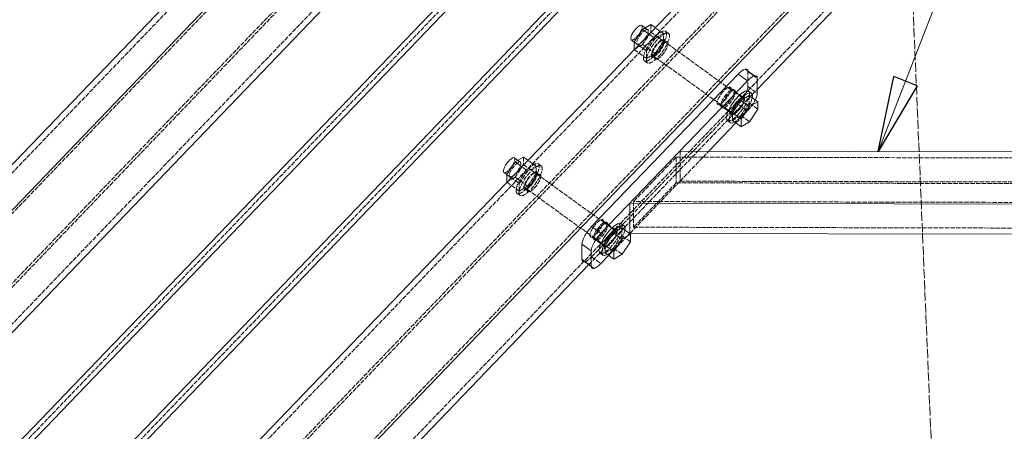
# Model space of a CAD drawing. Header units: millimetres. Extents: x -15129 to 9171, y -18789 to 5877.
# Tile 29 of 256: x -10011 to -9358, y -15324 to -15051. Entities that reach past the tile are written whole.
import ezdxf

# ---------------------------------------------------------------- set-up
doc = ezdxf.new("R2010")
doc.units = ezdxf.units.MM
doc.linetypes.add('ACAD_ISO02W100', pattern=[15, 12, -3])
doc.linetypes.add('ACAD_ISO04W100', pattern=[30, 24, -3, 0, -3])
for name, color, linetype in [('AS_Belki', 145, 'Continuous'), ('AS_Blachy', 30, 'Continuous'), ('AS_Siatki', 72, 'Continuous'), ('AS_Sruby', 9, 'Continuous')]:
    doc.layers.add(name, color=color, linetype=linetype)

msp = doc.modelspace()

# ---------------------------------------------------------------- linework, layer by layer
at = {"color": 7, "lineweight": 13}
msp.add_line((-9441.68, -15138.17), (-9210.03, -14543.82), dxfattribs=at)
at = {"color": 0, "linetype": 'ByBlock', "lineweight": -2}
for p, q in [((-9441.68, -15138.17), (-9431.28, -15088.56)), ((-9415.75, -15094.61), (-9431.28, -15088.56)), ((-9415.75, -15094.61), (-9441.68, -15138.17))]:
    msp.add_line(p, q, dxfattribs=at)
at = {"layer": 'AS_Belki', "color": 145, "linetype": 'Continuous', "lineweight": 13, "ltscale": 0.25}
for p, q in [((-10289.76, -15620.42), (-9435.24, -14731.45)), ((-10285.44, -15624.58), (-9426.76, -14731.28)), ((-9604.06, -14748.41), (-10382.25, -15557.98)), ((-10286.5, -15694.95), (-9392.15, -14764.55)), ((-10286.5, -15703.61), (-9391.98, -14773.03)), ((-10347.2, -15602.75), (-9569, -14793.18)), ((-9463.51, -14925.11), (-10182.53, -15673.12)), ((-10136.42, -15706.36), (-9417.39, -14958.35)), ((-9868.72, -14993.81), (-10386.81, -15532.79)), ((-9521.87, -15097.04), (-9417.39, -14988.35)), ((-9310.31, -15138.47), (-9573.04, -15137.88)), ((-9606.28, -15172.44), (-9310.39, -15173.11)), ((-9606.28, -15172.44), (-9606.28, -15192.44)), ((-9606.28, -15192.44), (-9320.44, -15193.09)), ((-10116.09, -15715.22), (-9633.49, -15213.16))]:
    msp.add_line(p, q, dxfattribs=at)
at = {"layer": 'AS_Belki', "color": 84, "linetype": 'ACAD_ISO02W100', "lineweight": 13, "ltscale": 0.25}
for p, q in [((-11382.16, -16761.19), (-9433.08, -14733.53)), ((-9603.8, -14750.71), (-10382, -15560.28)), ((-9394.15, -14770.95), (-11343.23, -16798.61)), ((-10349.6, -15599.69), (-9572.25, -14791.01)), ((-10377.17, -15604), (-9598.98, -14794.43)), ((-9461.2, -14928.27), (-10179.38, -15675.4)), ((-9463.51, -14955.11), (-10182.53, -15703.12)), ((-9573.77, -15072.38), (-9461.2, -14955.27)), ((-10138.72, -15706.2), (-9419.7, -14958.19)), ((-9528.17, -15098.03), (-9419.7, -14985.19)), ((-9866.24, -14996.79), (-10384.14, -15535.57)), ((-9823.19, -15025.13), (-10361.22, -15584.84)), ((-9582.21, -15065.63), (-9584.52, -15063.96)), ((-9582.17, -15081.11), (-9573.77, -15072.38)), ((-9590.86, -15075.51), (-9588.55, -15077.17)), ((-9658.17, -15160.18), (-9582.17, -15081.11)), ((-9538.4, -15097.21), (-9540.71, -15095.55)), ((-9531.89, -15101.9), (-9528.17, -15098.03)), ((-9525.18, -15100.49), (-9521.87, -15097.04)), ((-9535.63, -15105.79), (-9533.68, -15103.77)), ((-9533.68, -15103.77), (-9531.89, -15101.9)), ((-9532.43, -15108.02), (-9525.18, -15100.49)), ((-9566.48, -15137.89), (-9541.14, -15111.53)), ((-9547.05, -15107.09), (-9544.74, -15108.75)), ((-9541.14, -15111.53), (-9541.04, -15111.42)), ((-9541.04, -15111.42), (-9540.66, -15111.03)), ((-9540.66, -15111.03), (-9535.63, -15105.79)), ((-9536.89, -15112.66), (-9532.43, -15108.02)), ((-9561.15, -15137.9), (-9541.7, -15117.67)), ((-9541.7, -15117.67), (-9538.28, -15114.11)), ((-9538.28, -15114.11), (-9537.88, -15113.7)), ((-9537.88, -15113.69), (-9536.89, -15112.66)), ((-9575.53, -15147.3), (-9566.48, -15137.89)), ((-9575.53, -15152.87), (-9561.15, -15137.9)), ((-9573.04, -15137.88), (-9573.04, -15156.38)), ((-9575.53, -15141.97), (-9603.79, -15171.35)), ((-9310.32, -15142.57), (-9575.53, -15141.97)), ((-9575.53, -15141.97), (-9575.53, -15158.97)), ((-9606.28, -15179.3), (-9575.53, -15147.3)), ((-9666.64, -15153.41), (-9668.95, -15151.75)), ((-9606.28, -15184.86), (-9575.53, -15152.87)), ((-9573.04, -15156.38), (-9573.04, -15157.88)), ((-9675.28, -15163.29), (-9672.98, -15164.95)), ((-9666.57, -15168.91), (-9658.17, -15160.18)), ((-9606.28, -15192.44), (-9573.04, -15157.88)), ((-9575.53, -15158.97), (-9603.79, -15188.35)), ((-9575.53, -15158.97), (-9310.36, -15159.57)), ((-9573.04, -15157.88), (-9310.36, -15158.47)), ((-10164.05, -15686.45), (-9666.57, -15168.91)), ((-9310.39, -15172.01), (-9603.79, -15171.35)), ((-9603.79, -15171.35), (-9603.79, -15188.35)), ((-9622.83, -15184.99), (-9625.14, -15183.33)), ((-9612.57, -15185.83), (-9606.28, -15179.3)), ((-9617.97, -15191.45), (-9616.67, -15190.1)), ((-9616.95, -15195.95), (-9610.74, -15189.49)), ((-9616.67, -15190.1), (-9616.29, -15189.71)), ((-9616.29, -15189.71), (-9612.57, -15185.83)), ((-9610.74, -15189.49), (-9609.61, -15188.31)), ((-9609.61, -15188.31), (-9606.28, -15184.86)), ((-9603.79, -15188.35), (-9310.43, -15189.01)), ((-9631.48, -15194.87), (-9629.17, -15196.53)), ((-9625.06, -15198.83), (-9620.2, -15193.77)), ((-9621.22, -15200.4), (-9616.95, -15195.95)), ((-9620.2, -15193.77), (-9617.97, -15191.45)), ((-10119.24, -15712.93), (-9625.6, -15199.39)), ((-9626.11, -15205.48), (-9622.71, -15201.95)), ((-9625.6, -15199.39), (-9625.44, -15199.22)), ((-9625.44, -15199.22), (-9625.06, -15198.83)), ((-9622.71, -15201.95), (-9622.28, -15201.5)), ((-9622.28, -15201.5), (-9621.22, -15200.4)), ((-9633.49, -15213.16), (-9626.11, -15205.48))]:
    msp.add_line(p, q, dxfattribs=at)
at = {"layer": 'AS_Belki', "color": 84, "linetype": 'ACAD_ISO02W100', "lineweight": 13, "ltscale": 0.25, "extrusion": (0.768549, -0.554075, 0.319895)}
for centre in [(-17831.1, -331.27, 981.16), (-17831.1, -332.18, 983.85), (-17831.1, -348.55, 1032.32), (-17831.1, -349.46, 1035.02), (-17951.69, -325.79, 964.91), (-17951.69, -326.7, 967.6), (-17951.69, -343.06, 1016.08), (-17951.69, -343.97, 1018.77)]:
    msp.add_circle(centre, 7, dxfattribs=at)
at = {"layer": 'AS_Blachy', "color": 145, "linetype": 'Continuous', "lineweight": 13, "ltscale": 0.25}
for p, q in [((-9523.73, -15088.07), (-9529.88, -15083.64)), ((-9534.4, -15086.88), (-9631.63, -15187.97)), ((-9625.48, -15192.4), (-9528.25, -15091.31)), ((-9528.25, -15091.31), (-9534.4, -15086.88)), ((-9521.87, -15099.67), (-9521.86, -15089.66)), ((-9553.85, -15137.92), (-9535.95, -15119.31)), ((-9631.63, -15187.97), (-9625.48, -15192.4)), ((-9606.43, -15192.59), (-9606.28, -15192.44)), ((-9638.03, -15199.62), (-9638.04, -15209.63)), ((-9631.88, -15204.06), (-9638.03, -15199.62)), ((-9638.04, -15209.63), (-9631.89, -15214.06)), ((-9631.88, -15204.06), (-9631.89, -15214.06)), ((-9625.5, -15212.42), (-9620.38, -15207.1)), ((-9636.17, -15211.22), (-9630.02, -15215.66))]:
    msp.add_line(p, q, dxfattribs=at)
at = {"layer": 'AS_Blachy', "color": 84, "linetype": 'ACAD_ISO02W100', "lineweight": 13, "ltscale": 0.25}
for p, q in [((-9528.02, -15095.24), (-9528.01, -15085.23)), ((-9528.01, -15085.23), (-9521.86, -15089.66)), ((-9531.49, -15102.2), (-9537.64, -15097.76)), ((-9528.02, -15095.24), (-9521.87, -15099.67)), ((-9631.64, -15207.98), (-9534.42, -15106.9)), ((-9543.97, -15109.31), (-9538.28, -15113.41)), ((-9535.95, -15119.31), (-9528.27, -15111.33)), ((-9528.27, -15111.33), (-9534.42, -15106.9)), ((-9538.28, -15113.41), (-9537.83, -15113.74)), ((-9557.78, -15142.01), (-9553.85, -15137.92)), ((-9573.04, -15157.88), (-9557.78, -15142.01)), ((-9615.91, -15189.98), (-9622.06, -15185.55)), ((-9606.28, -15192.44), (-9602.35, -15188.35)), ((-9620.38, -15207.1), (-9606.43, -15192.59)), ((-9628.4, -15197.09), (-9622.71, -15201.19)), ((-9622.71, -15201.19), (-9622.25, -15201.52)), ((-9631.64, -15207.98), (-9625.5, -15212.42))]:
    msp.add_line(p, q, dxfattribs=at)
at = {"layer": 'AS_Blachy', "color": 84, "linetype": 'ACAD_ISO02W100', "lineweight": 13, "ltscale": 0.25, "extrusion": (0.768549, -0.554075, 0.319895)}
for centre in [(-17831.1, -349.76, 1035.92), (-17831.1, -352.19, 1043.1), (-17951.69, -344.28, 1019.67), (-17951.69, -346.7, 1026.85)]:
    msp.add_circle(centre, 7, dxfattribs=at)
at = {"layer": 'AS_Blachy', "color": 145, "linetype": 'Continuous', "lineweight": 13, "ltscale": 0.25, "extrusion": (0.768549, -0.554075, 0.319895)}
for centre, start, end in [((-17817.91, -349.24, 1034.38), 21.03083, 66.03083), ((-17817.91, -351.67, 1041.56), 336.03083, 66.03083), ((-17826.03, -353.54, 1047.1), 301.13463, 336.03083), ((-17956.77, -342.93, 1015.67), 66.03083, 156.03083), ((-17956.77, -345.35, 1022.85), 66.03083, 156.03083), ((-17964.89, -344.8, 1021.2), 156.03083, 201.03083), ((-17964.89, -347.22, 1028.39), 156.03083, 246.03083)]:
    msp.add_arc(centre, 10, start, end, dxfattribs=at)
at = {"layer": 'AS_Blachy', "color": 84, "linetype": 'ACAD_ISO02W100', "lineweight": 13, "ltscale": 0.25, "extrusion": (0.768549, -0.554075, 0.319895)}
for centre, start, end in [((-17817.91, -349.24, 1034.38), 336.03083, 21.03083), ((-17826.03, -351.11, 1039.91), 246.03083, 336.03083), ((-17826.03, -353.54, 1047.1), 246.03083, 301.13463), ((-17964.89, -344.8, 1021.2), 201.03083, 246.03083)]:
    msp.add_arc(centre, 10, start, end, dxfattribs=at)
at = {"layer": 'AS_Siatki', "color": 20, "linetype": 'ACAD_ISO04W100', "lineweight": 13, "ltscale": 0.25}
msp.add_line((-9335.58, -17029.24), (-10009.15, -894.74), dxfattribs=at)
at = {"layer": 'AS_Sruby', "color": 145, "linetype": 'Continuous', "lineweight": 13, "ltscale": 0.25}
for p, q in [((-9597.9, -15057.35), (-9603.46, -15065.63)), ((-9596.09, -15056.28), (-9598.36, -15054.65)), ((-9592.36, -15054.09), (-9597.9, -15057.35)), ((-9593.61, -15060.45), (-9597.9, -15057.35)), ((-9589.48, -15056.16), (-9592.36, -15054.09)), ((-9605.45, -15064.32), (-9603.46, -15065.76)), ((-9600.58, -15067.7), (-9603.46, -15065.63)), ((-9603.46, -15065.63), (-9603.46, -15070.64)), ((-9603.46, -15070.64), (-9603.43, -15070.67)), ((-9525.64, -15099.68), (-9527.56, -15098.29)), ((-9532.73, -15104.34), (-9538.28, -15112.62)), ((-9527.18, -15101.08), (-9532.73, -15104.34)), ((-9526.97, -15108.5), (-9532.73, -15104.34)), ((-9521.42, -15105.23), (-9527.18, -15101.08)), ((-9526.97, -15108.5), (-9521.42, -15105.23)), ((-9521.42, -15110.24), (-9521.42, -15105.23)), ((-9532.52, -15116.77), (-9526.97, -15108.5)), ((-9526.98, -15118.52), (-9521.42, -15110.24)), ((-9541.75, -15117.64), (-9539.83, -15119.03)), ((-9538.28, -15112.62), (-9538.29, -15117.63)), ((-9538.29, -15117.63), (-9532.52, -15121.78)), ((-9532.52, -15116.77), (-9538.28, -15112.62)), ((-9532.52, -15121.78), (-9532.52, -15116.77)), ((-9532.52, -15121.78), (-9526.98, -15118.52)), ((-9680.52, -15144.07), (-9682.78, -15142.43)), ((-9676.79, -15141.87), (-9682.33, -15145.14)), ((-9673.88, -15143.97), (-9676.79, -15141.87)), ((-9682.33, -15145.14), (-9687.88, -15153.41)), ((-9678.01, -15148.26), (-9682.33, -15145.14)), ((-9689.88, -15152.11), (-9687.88, -15153.55)), ((-9687.88, -15153.41), (-9687.89, -15158.43)), ((-9684.98, -15155.51), (-9687.88, -15153.41)), ((-9687.89, -15158.43), (-9687.83, -15158.47)), ((-9611.61, -15188.86), (-9617.16, -15192.12)), ((-9610.07, -15187.46), (-9611.99, -15186.08)), ((-9605.85, -15193.02), (-9611.61, -15188.86)), ((-9617.16, -15192.12), (-9622.71, -15200.4)), ((-9611.39, -15196.28), (-9617.16, -15192.12)), ((-9616.95, -15204.55), (-9611.39, -15196.28)), ((-9611.39, -15196.28), (-9605.85, -15193.02)), ((-9605.85, -15198.03), (-9605.85, -15193.02)), ((-9616.95, -15204.55), (-9622.71, -15200.4)), ((-9622.71, -15200.4), (-9622.71, -15205.41)), ((-9611.4, -15206.3), (-9605.85, -15198.03)), ((-9626.18, -15205.42), (-9624.26, -15206.81)), ((-9622.71, -15205.41), (-9616.95, -15209.57)), ((-9616.95, -15209.57), (-9616.95, -15204.55)), ((-9616.95, -15209.57), (-9611.4, -15206.3))]:
    msp.add_line(p, q, dxfattribs=at)
at = {"layer": 'AS_Sruby', "color": 84, "linetype": 'ACAD_ISO02W100', "lineweight": 13, "ltscale": 0.25}
for p, q in [((-9592.36, -15059.1), (-9597.91, -15067.38)), ((-9594.36, -15057.53), (-9596.09, -15056.28)), ((-9592.36, -15054.09), (-9592.36, -15059.1)), ((-9584.06, -15065.09), (-9592.36, -15059.1)), ((-9586.33, -15058.44), (-9589.48, -15056.16)), ((-9585.51, -15059.03), (-9586.33, -15058.44)), ((-9584.06, -15060.07), (-9585.51, -15059.03)), ((-9580.59, -15060.06), (-9582.51, -15058.68)), ((-9603.46, -15065.76), (-9601.46, -15067.2)), ((-9595.16, -15071.61), (-9589.6, -15063.34)), ((-9590.45, -15062.73), (-9593.61, -15060.45)), ((-9590.14, -15062.95), (-9590.45, -15062.73)), ((-9589.6, -15063.34), (-9590.14, -15062.95)), ((-9589.61, -15073.36), (-9584.06, -15065.09)), ((-9589.6, -15063.34), (-9584.06, -15060.07)), ((-9582.67, -15065.96), (-9584.14, -15064.9)), ((-9584.06, -15064.29), (-9584.06, -15060.07)), ((-9584.06, -15064.35), (-9584.06, -15064.29)), ((-9584.06, -15064.95), (-9584.06, -15064.35)), ((-9584.06, -15065.09), (-9584.06, -15064.95)), ((-9542.28, -15095.07), (-9582.67, -15065.96)), ((-9597.91, -15067.38), (-9603.46, -15070.64)), ((-9603.43, -15070.67), (-9597.16, -15075.19)), ((-9597.42, -15069.98), (-9600.58, -15067.7)), ((-9597.91, -15067.38), (-9589.61, -15073.36)), ((-9595.75, -15071.18), (-9597.42, -15069.98)), ((-9595.16, -15071.61), (-9595.75, -15071.18)), ((-9595.16, -15076.63), (-9595.16, -15071.61)), ((-9597.16, -15075.19), (-9595.16, -15076.63)), ((-9596.7, -15078.02), (-9594.78, -15079.41)), ((-9595.16, -15076.63), (-9591.31, -15074.36)), ((-9591.31, -15074.36), (-9589.61, -15073.36)), ((-9591.23, -15074.57), (-9589.73, -15075.66)), ((-9589.73, -15075.66), (-9550.68, -15103.81)), ((-9538.87, -15097.54), (-9542.28, -15095.07)), ((-9531.95, -15102.53), (-9538.87, -15097.54)), ((-9550.68, -15103.81), (-9545.92, -15107.24)), ((-9531.11, -15103.13), (-9531.95, -15102.53)), ((-9527.18, -15101.08), (-9527.19, -15106.09)), ((-9545.92, -15107.24), (-9540.85, -15110.9)), ((-9540.85, -15110.9), (-9539, -15112.23)), ((-9527.19, -15106.09), (-9532.74, -15114.36)), ((-9521.42, -15110.24), (-9527.19, -15106.09)), ((-9539, -15112.23), (-9538.28, -15112.75)), ((-9532.74, -15114.36), (-9538.29, -15117.63)), ((-9538.28, -15112.75), (-9538.2, -15112.8)), ((-9532.74, -15114.36), (-9526.98, -15118.52)), ((-9678.79, -15145.31), (-9680.52, -15144.07)), ((-9676.79, -15141.87), (-9676.79, -15146.89)), ((-9670.73, -15146.24), (-9673.88, -15143.97)), ((-9676.79, -15146.89), (-9682.34, -15155.16)), ((-9679.58, -15159.4), (-9674.03, -15151.12)), ((-9674.85, -15150.53), (-9678.01, -15148.26)), ((-9668.49, -15152.87), (-9676.79, -15146.89)), ((-9674.03, -15151.12), (-9674.85, -15150.53)), ((-9674.03, -15151.12), (-9668.49, -15147.86)), ((-9669.94, -15146.81), (-9670.73, -15146.24)), ((-9668.49, -15147.86), (-9669.94, -15146.81)), ((-9668.49, -15152.08), (-9668.49, -15147.86)), ((-9665.02, -15147.85), (-9666.94, -15146.46)), ((-9682.34, -15155.16), (-9687.89, -15158.43)), ((-9687.88, -15153.55), (-9685.88, -15154.99)), ((-9680.18, -15158.97), (-9684.98, -15155.51)), ((-9682.34, -15155.16), (-9674.04, -15161.15)), ((-9674.04, -15161.15), (-9668.49, -15152.87)), ((-9623.29, -15185.32), (-9668.57, -15152.68)), ((-9668.49, -15152.14), (-9668.49, -15152.08)), ((-9668.49, -15152.74), (-9668.49, -15152.14)), ((-9668.49, -15152.87), (-9668.49, -15152.74)), ((-9687.83, -15158.47), (-9679.59, -15164.41)), ((-9679.58, -15159.4), (-9680.18, -15158.97)), ((-9679.59, -15164.41), (-9679.58, -15159.4)), ((-9679.59, -15164.41), (-9675.74, -15162.14)), ((-9675.74, -15162.14), (-9674.04, -15161.15)), ((-9675.66, -15162.36), (-9674.15, -15163.44)), ((-9674.15, -15163.44), (-9634.57, -15191.98)), ((-9681.13, -15165.81), (-9679.21, -15167.19)), ((-9618.26, -15188.95), (-9623.29, -15185.32)), ((-9615.54, -15190.91), (-9618.26, -15188.95)), ((-9611.61, -15188.86), (-9611.62, -15193.87)), ((-9634.57, -15191.98), (-9630.35, -15195.03)), ((-9630.35, -15195.03), (-9625.28, -15198.68)), ((-9611.62, -15193.87), (-9617.17, -15202.15)), ((-9605.85, -15198.03), (-9611.62, -15193.87)), ((-9625.28, -15198.68), (-9622.71, -15200.53)), ((-9622.71, -15200.53), (-9622.63, -15200.59)), ((-9617.17, -15202.15), (-9622.71, -15205.41)), ((-9617.17, -15202.15), (-9611.4, -15206.3))]:
    msp.add_line(p, q, dxfattribs=at)
at = {"layer": 'AS_Sruby', "color": 84, "linetype": 'ACAD_ISO02W100', "lineweight": 13, "ltscale": 0.25, "extrusion": (0.768549, -0.554075, 0.319895)}
for centre, radius in [((-17831.1, -327.24, 969.22), 6), ((-17831.1, -330.52, 978.91), 12), ((-17831.1, -331.27, 981.16), 12), ((-17831.1, -331.27, 981.16), 6), ((-17831.1, -352.19, 1043.1), 6), ((-17951.69, -321.76, 952.97), 6), ((-17951.69, -325.03, 962.66), 12), ((-17951.69, -325.79, 964.91), 12), ((-17951.69, -325.79, 964.91), 6), ((-17951.69, -346.7, 1026.85), 6)]:
    msp.add_circle(centre, radius, dxfattribs=at)
at = {"layer": 'AS_Sruby', "color": 145, "linetype": 'Continuous', "lineweight": 13, "ltscale": 0.25, "extrusion": (0.768549, -0.554075, 0.319895)}
for centre, radius in [((-17831.1, -325.67, 964.55), 6), ((-17831.1, -352.19, 1043.1), 12), ((-17951.69, -320.18, 948.3), 6), ((-17951.69, -346.7, 1026.85), 12)]:
    msp.add_arc(centre, radius, 358.53083, 178.53083, dxfattribs=at)
at = {"layer": 'AS_Sruby', "color": 84, "linetype": 'ACAD_ISO02W100', "lineweight": 13, "ltscale": 0.25, "extrusion": (0.768549, -0.554075, 0.319895)}
for centre, radius in [((-17831.1, -325.67, 964.55), 6), ((-17831.1, -352.19, 1043.1), 12), ((-17951.69, -320.18, 948.3), 6), ((-17951.69, -346.7, 1026.85), 12)]:
    msp.add_arc(centre, radius, 178.53083, 358.53083, dxfattribs=at)
at = {"layer": 'AS_Sruby', "color": 145, "linetype": 'Continuous', "lineweight": 13, "ltscale": 0.25, "extrusion": (-0.768549, 0.554075, -0.319895)}
for centre, start, end in [((17831.1, -352.95, -1045.34), 326.27952, 213.71322), ((17951.69, -347.46, -1029.09), 326.27955, 213.71331)]:
    msp.add_arc(centre, 12, start, end, dxfattribs=at)
at = {"layer": 'AS_Sruby', "color": 84, "linetype": 'ACAD_ISO02W100', "lineweight": 13, "ltscale": 0.25, "extrusion": (-0.768549, 0.554075, -0.319895)}
for centre, start, end in [((17831.1, -352.95, -1045.34), 213.71322, 326.27952), ((17951.69, -347.46, -1029.09), 213.71331, 326.27955)]:
    msp.add_arc(centre, 12, start, end, dxfattribs=at)

doc.saveas('drawing.dxf')
